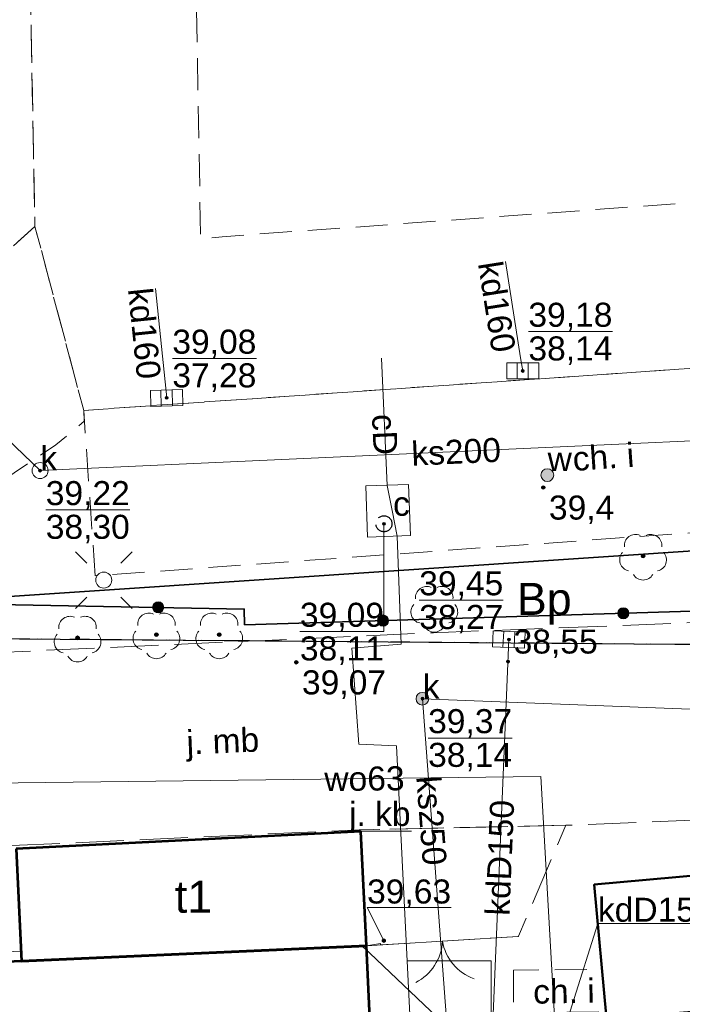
# Model space of a CAD drawing. Header units: millimetres. Extents: x 6503307 to 6504695, y 5886099 to 5887123.
# Tile 65 of 77: x 6504072 to 6504093, y 5886293 to 5886324. Entities that reach past the tile are written whole.
import ezdxf
from ezdxf.enums import TextEntityAlignment as Align

# ---------------------------------------------------------------- set-up
doc = ezdxf.new("R2010")
doc.units = ezdxf.units.MM
for name, pattern in [('BUUT04', [200000, 0, -100000, 0, -100000]), ('EGBU01', [2, 0.5, -0.5, 0.5, -0.5]), ('OTKC_A05', [1.5, 1, -0.5]), ('OTKJ_A05', [2, 1.5, -0.5]), ('OTKU_A05', [2, 1.5, -0.5])]:
    doc.linetypes.add(name, pattern=pattern)
for name, color, linetype, lineweight in [('Budynki EGiB', 18, 'Continuous', 0), ('Działki', 18, 'Continuous', 0), ('isa_V10520003E16E075_TUsr', 7, 'Continuous', 25), ('isa_V10520003E16E075_TUsr_19165818BF56C1D4', 5, 'OTKJ_A05', 25), ('Komunikacja (obszary)', 18, 'Continuous', 0), ('Ogrodzenia', 18, 'Continuous', 0), ('Pikiety', 18, 'Continuous', 0), ('Przewody wodociągowe', 5, 'Continuous', 0), ('Urządzenia towarzyszące (punkty)', 18, 'Continuous', 0)]:
    doc.layers.add(name, color=color, linetype=linetype, lineweight=lineweight)
for name, color, linetype, lineweight, true_color in [('Przewody ciepłownicze', 7, 'Continuous', 0, 0xd200d2), ('Przewody kanalizacyjne', 7, 'Continuous', 0, 0x803300), ('Punkty o określonej wysokości', 7, 'Continuous', 0, 0x803300), ('Urządzenia związane z siecią (obszary)', 7, 'Continuous', 0, 0xd200d2), ('Urządzenia związane z siecią (punkty)', 7, 'Continuous', 0, 0x803300), ('Użytki gruntowe', 7, 'Continuous', 0, 0x008000), ('Zagospodarowanie terenu (punkty)', 7, 'Continuous', 0, 0x008000)]:
    doc.layers.add(name, color=color, linetype=linetype, lineweight=lineweight, true_color=true_color)
doc.styles.add('DOMYSLNA_CZCIONKA', font='arial.ttf')

# ---------------------------------------------------------------- blocks, each defined once
blk = doc.blocks.new('OTRS_P05')
at = {"layer": 'isa_V10520003E16E075_TUsr', "true_color": 0x0a0909}
h = blk.add_hatch(color=18, dxfattribs=at)
h.dxf.hatch_style = 1
h.paths.add_polyline_path([(0.09, 0, 1), (-0.09, 0, 1)])
at = {"layer": 'isa_V10520003E16E075_TUsr', "color": 18, "true_color": 0x0a0909}
blk.add_lwpolyline([(0.09, 0, 1), (-0.09, 0, 1)], format="xyb", close=True, dxfattribs=at)
at = {"layer": 'isa_V10520003E16E075_TUsr_19165818BF56C1D4', "color": 18, "true_color": 0x0a0909}
blk.add_circle((0, 0), 0.09, dxfattribs=at)
blk = doc.blocks.new('OTRN_P05')
at = {"layer": 'isa_V10520003E16E075_TUsr', "true_color": 0x0a0909}
h = blk.add_hatch(color=18, dxfattribs=at)
h.dxf.hatch_style = 1
h.paths.add_polyline_path([(0.09, 0, 1), (-0.09, 0, 1)])
at = {"layer": 'isa_V10520003E16E075_TUsr', "color": 18, "true_color": 0x0a0909}
blk.add_lwpolyline([(0.09, 0, 1), (-0.09, 0, 1)], format="xyb", close=True, dxfattribs=at)
at = {"layer": 'isa_V10520003E16E075_TUsr_19165818BF56C1D4', "color": 18, "true_color": 0x0a0909}
blk.add_circle((0, 0), 0.09, dxfattribs=at)
blk = doc.blocks.new('OTZL_P05')
at = {"layer": 'isa_V10520003E16E075_TUsr', "true_color": 0x008000}
h = blk.add_hatch(color=96, dxfattribs=at)
h.dxf.hatch_style = 1
h.paths.add_polyline_path([(0.1, 0, 1), (-0.1, 0, 1)])
h.paths.add_polyline_path([(0.01, 0, 1), (-0.01, 0, 1)], flags=16)
at = {"color": 96, "linetype": 'Continuous', "lineweight": 18, "true_color": 0x008000}
blk.add_circle((0, 0), 0.01, dxfattribs=at)
for centre, start, end in [((-0.47, 0.647), 66, 186), ((0.47, 0.647), 354, 114), ((-0.761, -0.247), 138, 258), ((0.761, -0.247), 282, 42), ((0, -0.8), 210, 330)]:
    blk.add_arc(centre, 0.7, start, end, dxfattribs=at)
at = {"layer": 'isa_V10520003E16E075_TUsr', "color": 96, "true_color": 0x008000}
for points in [[(0.1, 0, 1), (-0.1, 0, 1)], [(0.01, 0, 1), (-0.01, 0, 1)]]:
    blk.add_lwpolyline(points, format="xyb", close=True, dxfattribs=at)
at = {"layer": 'isa_V10520003E16E075_TUsr_19165818BF56C1D4', "color": 96, "true_color": 0x008000}
blk.add_circle((0, 0), 0.1, dxfattribs=at)
blk = doc.blocks.new('SUPK_PC05')
at = {"layer": 'isa_V10520003E16E075_TUsr_19165818BF56C1D4', "color": 212, "true_color": 0xd200d2}
blk.add_circle((0, 0), 0.5, dxfattribs=at)
blk = doc.blocks.new('SUKU_P05')
at = {"lineweight": 18, "true_color": 0x803300}
h = blk.add_hatch(color=36, dxfattribs=at)
h.dxf.hatch_style = 1
h.paths.add_polyline_path([(0.4, 0, 1), (-0.4, 0, 1)])
at = {"color": 36, "lineweight": 18, "true_color": 0x803300}
blk.add_circle((0, 0), 0.4, dxfattribs=at)
blk = doc.blocks.new('SUWW_P05')
at = {"lineweight": 18}
h = blk.add_hatch(color=5, dxfattribs=at)
h.dxf.hatch_style = 1
h.paths.add_polyline_path([(0.4, 0, 1), (-0.4, 0, 1)])
at = {"color": 5, "lineweight": 18}
blk.add_circle((0, 0), 0.4, dxfattribs=at)
blk = doc.blocks.new('SUKK_P05')
at = {"color": 36, "linetype": 'Continuous', "lineweight": 18, "true_color": 0x803300}
for p, q in [((-1, 0.5), (-1, -0.5)), ((1, 0.5), (-1, 0.5)), ((-0.35, 0.5), (-0.35, -0.5)), ((0.35, 0.5), (0.35, -0.5)), ((1, -0.5), (1, 0.5)), ((-1, -0.5), (1, -0.5))]:
    blk.add_line(p, q, dxfattribs=at)
blk = doc.blocks.new('SUKS_P05')
at = {"color": 36, "linetype": 'Continuous', "lineweight": 18, "true_color": 0x803300}
blk.add_circle((0, 0), 0.5, dxfattribs=at)
blk = doc.blocks.new('SUEO_P05')
at = {"color": 18, "linetype": 'Continuous', "lineweight": 18, "true_color": 0x0a0909}
for p, q in [((-1.768, 1.768), (-1.061, 1.061)), ((1.768, 1.768), (1.061, 1.061)), ((-1.768, -1.768), (-1.061, -1.061)), ((1.768, -1.768), (1.061, -1.061))]:
    blk.add_line(p, q, dxfattribs=at)
at = {"color": 18, "lineweight": 18, "true_color": 0x0a0909}
blk.add_circle((0, 0), 0.5, dxfattribs=at)
blk = doc.blocks.new('SUPS01_05')
at = {"lineweight": 18, "true_color": 0x803300}
h = blk.add_hatch(color=36, dxfattribs=at)
h.dxf.hatch_style = 1
h.paths.add_polyline_path([(-0.09, 0, 1), (0.09, 0, 1)])
at = {"color": 18, "lineweight": 18, "true_color": 0x0a0909}
blk.add_circle((0, 0), 0.09, dxfattribs=at)
blk = doc.blocks.new('SUPS01_02')
at = {"lineweight": 18, "true_color": 0xd200d2}
h = blk.add_hatch(color=212, dxfattribs=at)
h.dxf.hatch_style = 1
h.paths.add_polyline_path([(-0.09, 0, 1), (0.09, 0, 1)])
at = {"color": 18, "lineweight": 18, "true_color": 0x0a0909}
blk.add_circle((0, 0), 0.09, dxfattribs=at)
blk = doc.blocks.new('OTOO_L05')
at = {"linetype": 'BUUT04', "lineweight": 18, "true_color": 0x000000}
h = blk.add_hatch(color=18, dxfattribs=at)
h.dxf.hatch_style = 1
h.paths.add_polyline_path([(-0.58, 0, 1), (0.58, 0, 1)])
at = {"color": 18, "true_color": 0x0a0909}
blk.add_circle((0, 0), 0.58, dxfattribs=at)

msp = doc.modelspace()

# ---------------------------------------------------------------- linework, layer by layer
at = {"color": 0, "lineweight": 18}
for centre, radius, start, end in [((6504083.90231, 5886295.2057), 1.52845, 296.966252, 357.238698), ((6504086.93789, 5886295.39386), 1.53144, 189.843118, 249.985761)]:
    msp.add_arc(centre, radius, start, end, dxfattribs=at)
at = {"layer": 'Budynki EGiB', "color": 7, "linetype": 'Continuous', "lineweight": 53, "flags": 128}
for points in [[(6504072.12399, 5886298.01706), (6504072.29438, 5886294.5092), (6504083.06399, 5886294.98706), (6504082.88399, 5886298.55706), (6504072.12399, 5886298.01706)], [(6504058.72399, 5886293.90706), (6504059.88399, 5886269.04706), (6504084.20399, 5886270.15706), (6504083.06399, 5886294.98706), (6504072.29438, 5886294.5092), (6504065.28394, 5886294.19814), (6504058.72399, 5886293.90706)]]:
    msp.add_lwpolyline(points, close=True, dxfattribs=at)
at = {"layer": 'Budynki EGiB', "color": 0, "linetype": 'Continuous', "lineweight": 50, "flags": 128}
msp.add_lwpolyline([(6504100.24399, 5886297.80706), (6504090.16399, 5886296.89706), (6504090.54399, 5886292.71706), (6504100.57399, 5886293.49706), (6504100.24399, 5886297.80706)], close=True, dxfattribs=at)
at = {"layer": 'Działki', "color": 0, "linetype": 'Continuous', "lineweight": 25, "flags": 128}
for points in [[(6503986.01399, 5886362.73706), (6503986.11399, 5886354.49706), (6503986.74399, 5886305.44706), (6504054.32399, 5886304.71706), (6504099.63399, 5886307.73706), (6504102.39399, 5886310.92706), (6504100.55399, 5886334.66706), (6504079.10399, 5886333.05706), (6504076.75399, 5886364.41706), (6504039.50399, 5886363.72706), (6503986.01399, 5886362.73706)], [(6504054.32399, 5886304.71706), (6504102.90399, 5886304.31706), (6504102.39399, 5886310.92706), (6504099.63399, 5886307.73706), (6504054.32399, 5886304.71706)]]:
    msp.add_lwpolyline(points, close=True, dxfattribs=at)
at = {"layer": 'Komunikacja (obszary)', "color": 0, "linetype": 'OTKC_A05', "lineweight": 18, "flags": 128}
for points in [[(6504067.02684, 5886353.1482), (6504067.12404, 5886347.91911), (6504072.12399, 5886347.99706), (6504072.12399, 5886347.65706), (6504072.71399, 5886317.43706), (6504074.23399, 5886311.69706), (6504099.35399, 5886313.43706), (6504101.87399, 5886313.62706), (6504101.61399, 5886318.73706), (6504101.27399, 5886318.76706), (6504078.55399, 5886317.11706), (6504077.88399, 5886317.04706), (6504077.70399, 5886327.07706), (6504077.82399, 5886327.08706), (6504100.50399, 5886328.81706), (6504100.14399, 5886333.88706), (6504099.10399, 5886333.70706), (6504097.93399, 5886333.62706), (6504080.59399, 5886332.05706), (6504078.66399, 5886332.33706), (6504078.03399, 5886332.60706), (6504077.58399, 5886333.44706), (6504077.14399, 5886353.47706), (6504076.80399, 5886359.89706), (6504075.15399, 5886359.88706), (6504075.46399, 5886353.50706), (6504072.91399, 5886353.45706), (6504067.02684, 5886353.1482)], [(6504074.25399, 5886311.35706), (6504074.23399, 5886311.69706), (6504072.71399, 5886317.43706), (6504069.08399, 5886314.14706), (6504068.37312, 5886313.72), (6504067.52712, 5886313.21176), (6504066.75784, 5886312.93118), (6504065.92399, 5886312.62706), (6504065.32821, 5886312.46689), (6504064.47399, 5886312.28706), (6504063.94464, 5886317.1875), (6504056.40594, 5886317.04763), (6504056.47399, 5886312.15706), (6504052.66399, 5886312.08706), (6504052.5566, 5886316.97621), (6504040.87861, 5886316.75954), (6504040.93399, 5886311.81706), (6504029.14399, 5886311.66706), (6504028.98066, 5886316.53879), (6504024.87136, 5886316.46255), (6504024.97399, 5886311.55706), (6504013.29399, 5886311.30706), (6504013.0434, 5886316.2431), (6504008.30422, 5886316.15517), (6503996.77392, 5886315.94124), (6503993.85399, 5886315.88706), (6503993.55208, 5886332.12922), (6503991.89347, 5886332.09839), (6503991.63595, 5886345.95481), (6503993.29452, 5886345.98564), (6503993.15975, 5886352.67706), (6503993.06399, 5886358.38706), (6503987.91383, 5886358.28834), (6503987.96399, 5886358.13706), (6503988.16399, 5886348.81706), (6503987.72399, 5886348.80706), (6503987.73399, 5886347.75706), (6503988.15399, 5886347.77706), (6503988.55399, 5886326.29706), (6503988.08399, 5886326.27706), (6503988.07399, 5886325.13706), (6503988.61399, 5886325.15706), (6503988.85399, 5886315.62706), (6503989.02399, 5886309.65706), (6503989.3044, 5886308.82234), (6503989.7412, 5886308.07194), (6503990.3292, 5886307.43074), (6503991.0488, 5886306.91834), (6503991.8468, 5886306.57114), (6503992.6868, 5886306.40034), (6503993.46399, 5886306.39706), (6504006.36399, 5886306.64706), (6504007.56399, 5886306.53706), (6504007.82399, 5886306.45706), (6504007.95399, 5886306.23706), (6504009.07399, 5886306.19706), (6504009.18399, 5886306.62706), (6504009.45292, 5886306.71798), (6504012.70399, 5886306.73706), (6504013.05399, 5886306.54706), (6504013.08399, 5886306.10706), (6504044.25399, 5886306.69706), (6504065.51399, 5886307.13706), (6504067.47112, 5886307.56976), (6504069.17399, 5886308.22706), (6504071.44712, 5886309.33376), (6504073.36512, 5886310.62176), (6504074.25399, 5886311.35706)], [(6504067.13073, 5886347.55917), (6504067.17204, 5886345.33703), (6504067.42762, 5886331.58713), (6504067.44119, 5886330.85701), (6504067.68228, 5886317.88703), (6504067.69399, 5886317.25706), (6504063.94464, 5886317.1875), (6504064.47399, 5886312.28706), (6504065.32821, 5886312.46689), (6504065.92399, 5886312.62706), (6504066.75784, 5886312.93118), (6504067.52712, 5886313.21176), (6504068.37312, 5886313.72), (6504069.08399, 5886314.14706), (6504072.71399, 5886317.43706), (6504072.12399, 5886347.65706), (6504067.13073, 5886347.55917)], [(6504099.73399, 5886308.34706), (6504099.35399, 5886313.43706), (6504074.23399, 5886311.69706), (6504074.59399, 5886306.53706), (6504099.73399, 5886308.34706)], [(6504072.27942, 5886294.81704), (6504065.26976, 5886294.49675), (6504065.28394, 5886294.19814), (6504072.29438, 5886294.5092), (6504072.27942, 5886294.81704)], [(6504087.64399, 5886294.22706), (6504087.64399, 5886292.89706), (6504090.51699, 5886292.93306), (6504090.52434, 5886292.93323), (6504090.40434, 5886294.25326), (6504090.39899, 5886294.25306), (6504087.64399, 5886294.22706)]]:
    msp.add_lwpolyline(points, close=True, dxfattribs=at)
at = {"layer": 'Komunikacja (obszary)', "color": 0, "linetype": 'OTKJ_A05', "lineweight": 18, "flags": 128}
msp.add_lwpolyline([(6504104.50399, 5886305.73706), (6504104.00399, 5886305.53706), (6504098.26399, 5886305.26706), (6504085.15399, 5886304.75706), (6504079.67147, 5886304.50836), (6504070.16399, 5886304.07706), (6504057.20399, 5886303.50706), (6504056.60399, 5886303.56706), (6504055.99399, 5886303.80706), (6504055.40399, 5886304.26706), (6504054.82399, 5886304.45706), (6504054.42399, 5886304.49706), (6504054.39399, 5886304.58706), (6504054.37399, 5886296.94706), (6504054.65399, 5886297.17706), (6504058.26928, 5886297.34521), (6504058.52399, 5886297.35706), (6504058.51399, 5886297.49706), (6504082.83399, 5886298.60706), (6504089.28399, 5886298.74706), (6504098.14399, 5886299.10706), (6504099.58399, 5886299.33706), (6504105.08399, 5886299.51706), (6504104.50399, 5886305.73706)], close=True, dxfattribs=at)
at = {"layer": 'Komunikacja (obszary)', "color": 7, "linetype": 'OTKU_A05', "lineweight": 0, "flags": 128}
msp.add_lwpolyline([(6504054.32399, 5886304.71706), (6504056.36399, 5886260.13706), (6504058.21399, 5886219.79706), (6504058.38399, 5886215.16706), (6504108.71399, 5886220.35706), (6504102.90399, 5886304.31706), (6504054.32399, 5886304.71706)], close=True, dxfattribs=at)
at = {"layer": 'Komunikacja (obszary)', "color": 18, "linetype": 'Continuous', "lineweight": 0, "true_color": 0x000000, "flags": 128}
msp.add_lwpolyline([(6504082.48895, 5886298.56796), (6504084.4586, 5886298.56796), (6504084.4586, 5886298.56796)], dxfattribs=at)
at = {"layer": 'Komunikacja (obszary)', "color": 18, "linetype": 'OTKJ_A05', "lineweight": 18, "true_color": 0x000000, "flags": 128}
msp.add_lwpolyline([(6504089.28399, 5886298.74706), (6504082.83399, 5886298.60706), (6504082.88399, 5886298.55706), (6504083.06399, 5886294.98706), (6504083.49399, 5886295.05706), (6504083.49602, 5886295.01355), (6504087.79399, 5886295.27706), (6504087.79799, 5886295.28973), (6504089.28399, 5886298.74706)], close=True, dxfattribs=at)
at = {"layer": 'Ogrodzenia', "color": 0, "linetype": 'Continuous', "lineweight": 35, "flags": 128}
msp.add_lwpolyline([(6504054.40399, 5886304.60706), (6504056.74399, 5886305.91706), (6504079.24399, 5886305.49706), (6504079.25399, 5886305.00706), (6504102.71399, 5886305.71706)], dxfattribs=at)
at = {"layer": 'Ogrodzenia', "color": 0, "linetype": 'Continuous', "lineweight": 18, "flags": 128}
msp.add_lwpolyline([(6504087.79399, 5886295.27706), (6504083.06399, 5886294.98706)], dxfattribs=at)
at = {"layer": 'Pikiety', "color": 0, "linetype": 'Continuous', "lineweight": 0, "flags": 128}
msp.add_lwpolyline([(6504083.601, 5886295.14906), (6504083.07661, 5886296.18078), (6504085.69854, 5886296.18078)], dxfattribs=at)
at = {"layer": 'Przewody ciepłownicze', "color": 212, "linetype": 'Continuous', "lineweight": 18, "true_color": 0xd200d2, "flags": 128}
for points in [[(6504083.52399, 5886313.32706), (6504083.70399, 5886309.35706), (6504083.86399, 5886308.56706)], [(6504083.86399, 5886308.56706), (6504084.01399, 5886307.76706), (6504084.14399, 5886304.39706), (6504082.60399, 5886304.27706), (6504082.82399, 5886301.27706), (6504083.99399, 5886301.22706), (6504084.66399, 5886287.79706), (6504085.93399, 5886267.39706), (6504087.26399, 5886247.45706), (6504092.21399, 5886247.60706), (6504092.24399, 5886247.23706), (6504091.83399, 5886246.74706)]]:
    msp.add_lwpolyline(points, dxfattribs=at)
at = {"layer": 'Przewody kanalizacyjne', "color": 36, "linetype": 'Continuous', "lineweight": 18, "true_color": 0x803300, "flags": 128}
for points in [[(6504087.39399, 5886316.34706), (6504087.86907, 5886313.33823), (6504087.93399, 5886312.92706)], [(6504072.87399, 5886309.81706), (6504066.16399, 5886316.24706)], [(6504076.47399, 5886315.49706), (6504076.6594, 5886313.69071), (6504076.82399, 5886312.08706)], [(6504096.18399, 5886310.87706), (6504072.87399, 5886309.81706)], [(6504086.95399, 5886291.15706), (6504086.96399, 5886291.60706), (6504087.50399, 5886304.54706)], [(6504105.81399, 5886301.88706), (6504084.80399, 5886302.69706), (6504085.94399, 5886287.55706), (6504086.15399, 5886283.74706), (6504086.83399, 5886273.26706), (6504087.90399, 5886256.49706)], [(6504082.92399, 5886294.97706), (6504083.16399, 5886294.75706), (6504086.95399, 5886291.15706)]]:
    msp.add_lwpolyline(points, dxfattribs=at)
at = {"layer": 'Przewody kanalizacyjne', "color": 0, "linetype": 'Continuous', "lineweight": 0, "flags": 128}
msp.add_lwpolyline([(6504088.67246, 5886290.60852), (6504090.28008, 5886295.67869), (6504093.89143, 5886295.67869)], dxfattribs=at)
at = {"layer": 'Przewody wodociągowe', "color": 5, "linetype": 'Continuous', "lineweight": 18, "true_color": 0x0000ff, "flags": 128}
msp.add_lwpolyline([(6504091.87399, 5886288.91706), (6504091.87399, 5886288.93706), (6504091.76399, 5886290.21706), (6504091.61399, 5886291.90706), (6504088.95399, 5886292.21706), (6504088.50399, 5886300.26706), (6504070.46399, 5886300.05706), (6504070.72399, 5886294.43706)], dxfattribs=at)
at = {"layer": 'Punkty o określonej wysokości', "color": 36, "linetype": 'Continuous', "lineweight": 0, "true_color": 0x803300, "flags": 128}
for points in [[(6504088.11077, 5886314.15527), (6504090.7327, 5886314.15527)], [(6504077.00077, 5886313.31527), (6504079.6227, 5886313.31527)], [(6504073.05077, 5886308.58885), (6504075.6727, 5886308.58885)], [(6504084.70529, 5886305.77527), (6504087.32722, 5886305.77527)], [(6504084.98177, 5886301.47185), (6504087.6037, 5886301.47185)], [(6504084.33206, 5886294.52165), (6504086.95399, 5886294.52165), (6504086.95399, 5886291.15706)], [(6504084.33206, 5886294.52165), (6504086.95399, 5886294.52165)]]:
    msp.add_lwpolyline(points, dxfattribs=at)
at = {"layer": 'Punkty o określonej wysokości', "color": 212, "linetype": 'Continuous', "lineweight": 0, "true_color": 0xd200d2, "flags": 128}
for points in [[(6504083.60399, 5886308.15706), (6504083.60399, 5886304.79248), (6504080.98206, 5886304.79248)], [(6504083.60399, 5886304.79248), (6504080.98206, 5886304.79248)]]:
    msp.add_lwpolyline(points, dxfattribs=at)
at = {"layer": 'Urządzenia związane z siecią (obszary)', "color": 212, "linetype": 'Continuous', "lineweight": 18, "true_color": 0xd200d2, "flags": 128}
msp.add_lwpolyline([(6504083.03399, 5886309.33706), (6504083.09399, 5886307.73706), (6504084.43399, 5886307.78706), (6504084.37399, 5886309.38706), (6504083.03399, 5886309.33706)], close=True, dxfattribs=at)
at = {"layer": 'Użytki gruntowe', "color": 96, "linetype": 'EGBU01', "lineweight": 18, "true_color": 0x008000, "flags": 128}
for points in [[(6503986.01399, 5886362.73706), (6503986.11399, 5886354.49706), (6503986.74399, 5886305.44706), (6503990.46399, 5886305.40706), (6504054.32399, 5886304.71706), (6504099.63399, 5886307.73706), (6504102.39399, 5886310.92706), (6504100.55399, 5886334.66706), (6504079.10399, 5886333.05706), (6504076.75399, 5886364.41706), (6504039.50399, 5886363.72706), (6503986.01399, 5886362.73706)], [(6504099.63399, 5886307.73706), (6504054.32399, 5886304.71706), (6504102.90399, 5886304.31706), (6504102.39399, 5886310.92706), (6504099.63399, 5886307.73706)], [(6504054.32399, 5886304.71706), (6504056.36399, 5886260.13706), (6504058.21399, 5886219.79706), (6504058.38399, 5886215.16706), (6504108.71399, 5886220.35706), (6504102.90399, 5886304.31706), (6504054.32399, 5886304.71706)]]:
    msp.add_lwpolyline(points, close=True, dxfattribs=at)

# ---------------------------------------------------------------- block references
at = {"layer": 'Ogrodzenia', "color": 18, "true_color": 0x000000, "yscale": 0.3, "zscale": 0.3}
for p, xscale, rotation in [((6504076.55881, 5886305.54719), 0.2999999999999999, 358.9306029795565), ((6504083.57626, 5886305.13787), 0.3, 1.733486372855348), ((6504091.07283, 5886305.36475), 0.3, 1.733486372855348)]:
    msp.add_blockref('OTOO_L05', p, dxfattribs=dict(at, xscale=xscale, rotation=rotation))
at = {"layer": 'Pikiety', "color": 18, "true_color": 0x000000, "xscale": 0.5, "yscale": 0.5, "zscale": 0.5}
for name, p in [('OTRN_P05', (6504088.575, 5886309.29106)), ('OTRS_P05', (6504080.869, 5886303.83606)), ('OTRS_P05', (6504083.601, 5886295.14906))]:
    msp.add_blockref(name, p, dxfattribs=at)
at = {"layer": 'Punkty o określonej wysokości', "color": 36, "true_color": 0x803300, "xscale": 0.5, "yscale": 0.5, "zscale": 0.5}
for p in [(6504087.93399, 5886312.92706), (6504076.82399, 5886312.08706), (6504072.87399, 5886309.81706), (6504087.50399, 5886304.54706), (6504087.47497, 5886303.85542), (6504084.80499, 5886302.70006)]:
    msp.add_blockref('SUPS01_05', p, dxfattribs=at)
at = {"layer": 'Punkty o określonej wysokości', "color": 212, "true_color": 0xd200d2, "xscale": 0.5, "yscale": 0.5, "zscale": 0.5}
msp.add_blockref('SUPS01_02', (6504083.60399, 5886308.15706), dxfattribs=at)
at = {"layer": 'Urządzenia towarzyszące (punkty)', "color": 212, "true_color": 0xd200d2, "xscale": 0.5, "yscale": 0.5, "zscale": 0.5}
msp.add_blockref('SUPK_PC05', (6504083.60399, 5886308.15706), dxfattribs=at)
at = {"layer": 'Urządzenia związane z siecią (punkty)', "color": 36, "true_color": 0x803300, "xscale": 0.5, "yscale": 0.5, "zscale": 0.5}
for name, p in [('SUKK_P05', (6504087.93399, 5886312.92706)), ('SUKS_P05', (6504072.87399, 5886309.81706)), ('SUKU_P05', (6504084.80399, 5886302.69706))]:
    msp.add_blockref(name, p, dxfattribs=at)
for p, rotation in [((6504076.82399, 5886312.08706), 1.8), ((6504087.50399, 5886304.54706), 357.3000000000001)]:
    msp.add_blockref('SUKK_P05', p, dxfattribs=dict(at, rotation=rotation))
at = {"layer": 'Urządzenia związane z siecią (punkty)', "color": 5, "true_color": 0x0000ff, "xscale": 0.5, "yscale": 0.5, "zscale": 0.5}
msp.add_blockref('SUWW_P05', (6504088.70399, 5886309.67706), dxfattribs=at)
at = {"layer": 'Urządzenia związane z siecią (punkty)', "color": 18, "true_color": 0x000000, "xscale": 0.5, "yscale": 0.5, "zscale": 0.5}
msp.add_blockref('SUEO_P05', (6504074.86025, 5886306.40097), dxfattribs=at)
at = {"layer": 'Zagospodarowanie terenu (punkty)', "color": 96, "true_color": 0x008000, "xscale": 0.5, "yscale": 0.5, "zscale": 0.5}
for p in [(6504091.69, 5886307.15306), (6504085.174, 5886305.52706), (6504074.044, 5886304.59706), (6504076.504, 5886304.69706), (6504078.464, 5886304.69706)]:
    msp.add_blockref('OTZL_P05', p, dxfattribs=at)

# ---------------------------------------------------------------- texts
at = {"layer": 'Działki', "color": 7, "lineweight": 0, "style": 'DOMYSLNA_CZCIONKA'}
msp.add_text('t1', height=1, dxfattribs=at).set_placement((6504077.65995, 5886296.51817), align=Align.MIDDLE_CENTER)
at = {"layer": 'Komunikacja (obszary)', "color": 0, "style": 'DOMYSLNA_CZCIONKA'}
for s, rotation, p in [('ch. i', 4, (6504090.45076, 5886310.24627)), ('j. mb', 2.373152, (6504078.5746, 5886301.37871)), ('ch. i', 1, (6504089.22022, 5886293.57092))]:
    msp.add_text(s, height=0.75, rotation=rotation, dxfattribs=at).set_placement(p, align=Align.MIDDLE_CENTER)
msp.add_text('j. kb', height=0.75, dxfattribs=at).set_placement((6504083.47378, 5886299.10321), align=Align.MIDDLE_CENTER)
at = {"layer": 'Pikiety', "color": 18, "true_color": 0x0a0909, "style": 'DOMYSLNA_CZCIONKA'}
for s, p in [('39,4', (6504089.77138, 5886308.66357)), ('39,07', (6504082.35674, 5886303.20857))]:
    msp.add_text(s, height=0.75, dxfattribs=at).set_placement(p, align=Align.MIDDLE_CENTER)
at = {"layer": 'Pikiety', "color": 0, "style": 'DOMYSLNA_CZCIONKA'}
msp.add_text('39,63', height=0.75, dxfattribs=at).set_placement((6504084.38757, 5886296.6815), align=Align.MIDDLE_CENTER)
at = {"layer": 'Przewody ciepłownicze', "color": 212, "true_color": 0xd200d2, "style": 'DOMYSLNA_CZCIONKA'}
msp.add_text('cD', height=0.75, rotation=272.596016, dxfattribs=at).set_placement((6504083.63198, 5886310.94535), align=Align.MIDDLE_CENTER)
at = {"layer": 'Przewody kanalizacyjne', "color": 36, "true_color": 0x803300, "style": 'DOMYSLNA_CZCIONKA'}
for s, rotation, p in [('kd160', 278.972627, (6504087.12852, 5886314.93193)), ('kd160', 275.860277, (6504076.13208, 5886314.09843)), ('ks200', 2.603677, (6504085.85591, 5886310.4074)), ('ks250', 274.306087, (6504085.0903, 5886298.89467)), ('kdD150', 87.610373, (6504087.21972, 5886297.73502))]:
    msp.add_text(s, height=0.75, rotation=rotation, dxfattribs=at).set_placement(p, align=Align.MIDDLE_CENTER)
msp.add_text('kdD150', height=0.75, dxfattribs=at).set_placement((6504092.08576, 5886296.11162), align=Align.MIDDLE_CENTER)
at = {"layer": 'Przewody wodociągowe', "color": 5, "true_color": 0x0000ff, "style": 'DOMYSLNA_CZCIONKA'}
msp.add_text('wo63', height=0.75, rotation=0.666938, dxfattribs=at).set_placement((6504082.99487, 5886300.20293), align=Align.MIDDLE_CENTER)
at = {"layer": 'Punkty o określonej wysokości', "color": 36, "true_color": 0x803300, "style": 'DOMYSLNA_CZCIONKA'}
for s, p in [('39,18', (6504089.42174, 5886314.68099)), ('39,08', (6504078.31174, 5886313.84099)), ('38,14', (6504089.42174, 5886313.62955)), ('37,28', (6504078.31174, 5886312.78955)), ('39,22', (6504074.36174, 5886309.11457)), ('38,30', (6504074.36174, 5886308.06314)), ('39,45', (6504086.01625, 5886306.30099)), ('38,27', (6504086.01625, 5886305.24955)), ('38,55', (6504088.96271, 5886304.48291)), ('39,37', (6504086.29274, 5886301.99757)), ('38,14', (6504086.29274, 5886300.94614))]:
    msp.add_text(s, height=0.75, dxfattribs=at).set_placement(p, align=Align.MIDDLE_CENTER)
at = {"layer": 'Punkty o określonej wysokości', "color": 212, "true_color": 0xd200d2, "style": 'DOMYSLNA_CZCIONKA'}
for s, p in [('39,09', (6504082.29303, 5886305.31819)), ('38,11', (6504082.29303, 5886304.26676))]:
    msp.add_text(s, height=0.75, dxfattribs=at).set_placement(p, align=Align.MIDDLE_CENTER)
at = {"layer": 'Urządzenia związane z siecią (obszary)', "color": 212, "true_color": 0xd200d2, "style": 'DOMYSLNA_CZCIONKA'}
msp.add_text('c', height=0.75, dxfattribs=at).set_placement((6504084.14992, 5886308.78206), align=Align.MIDDLE_CENTER)
at = {"layer": 'Urządzenia związane z siecią (punkty)', "color": 36, "true_color": 0x803300, "style": 'DOMYSLNA_CZCIONKA'}
for p in [(6504073.143, 5886310.19913), (6504085.073, 5886303.07913)]:
    msp.add_text('k', height=0.75, dxfattribs=at).set_placement(p, align=Align.MIDDLE_CENTER)
at = {"layer": 'Urządzenia związane z siecią (punkty)', "color": 5, "true_color": 0x0000ff, "style": 'DOMYSLNA_CZCIONKA'}
msp.add_text('w', height=0.75, dxfattribs=at).set_placement((6504089.08939, 5886310.17579), align=Align.MIDDLE_CENTER)
at = {"layer": 'Użytki gruntowe', "color": 96, "true_color": 0x008000, "style": 'DOMYSLNA_CZCIONKA'}
msp.add_text('Bp', height=1, dxfattribs=at).set_placement((6504088.60637, 5886305.81308), align=Align.MIDDLE_CENTER)

doc.saveas('drawing.dxf')
